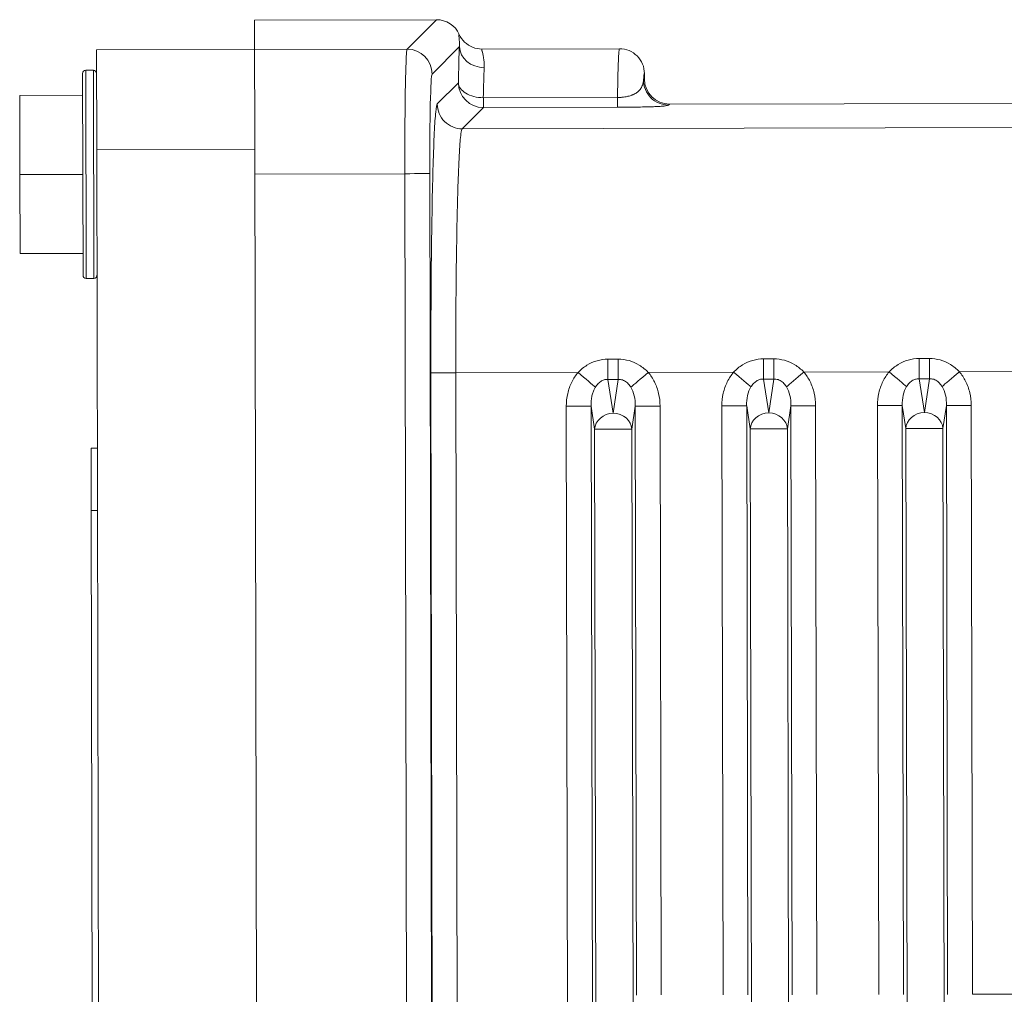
# Model space of a CAD drawing. Extents: x 1 to 669, y 0 to 417.
# Tile 220 of 256: x 320.01 to 321.49, y 284.08 to 285.55. Entities that reach past the tile are written whole.
import ezdxf

# ---------------------------------------------------------------- set-up
doc = ezdxf.new("R2010")
doc.units = 0
doc.header["$LTSCALE"] = 12
doc.header["$MEASUREMENT"] = 0
doc.layers.get('0').update_dxf_attribs({"linetype": 'CONTINUOUS'})
doc.layers.add('X', color=1, linetype='CONTINUOUS')

# ---------------------------------------------------------------- blocks, each defined once
blk = doc.blocks.new('GASTRAIN RIGHT')
at = {"layer": 'X', "lineweight": 0}
for p, q in [((298.9485, 302.3906), (299.2216, 302.3912)), ((298.9485, 302.3906), (298.9486, 302.3465)), ((299.2216, 302.3912), (299.1776, 302.3469)), ((298.9486, 302.3465), (298.7112, 302.346)), ((298.7112, 302.346), (298.7116, 302.1965)), ((299.1776, 302.3469), (298.9486, 302.3464)), ((298.9486, 302.3229), (298.9486, 302.3465)), ((299.215, 302.3096), (299.256, 302.3508)), ((299.2899, 302.3472), (299.4964, 302.3476)), ((299.4964, 302.3476), (299.4965, 302.3476)), ((298.6958, 302.003), (298.6952, 302.3153)), ((298.6952, 302.3153), (298.7066, 302.3153)), ((298.7072, 302.003), (298.7066, 302.3153)), ((298.9488, 302.2505), (298.9486, 302.3229)), ((298.6911, 302.0077), (298.6904, 302.3105)), ((299.2545, 302.2966), (299.2228, 302.2647)), ((299.5324, 302.3004), (299.5338, 302.3018)), ((299.5338, 302.3018), (299.5338, 302.3103)), ((298.596, 302.2776), (298.6905, 302.2778)), ((298.596, 302.2776), (298.5962, 302.1589)), ((299.292, 302.274), (299.4934, 302.2744)), ((299.292, 302.274), (299.292, 302.2593)), ((299.4934, 302.2598), (299.4934, 302.2744)), ((299.2602, 302.2274), (299.292, 302.2593)), ((299.292, 302.2593), (299.4934, 302.2598)), ((299.5713, 302.2646), (299.5699, 302.2631)), ((299.5713, 302.2646), (300.0957, 302.2656)), ((298.9489, 302.197), (298.9488, 302.2505)), ((299.2602, 302.2274), (300.1322, 302.2293)), ((298.7116, 302.1965), (298.9489, 302.197)), ((298.73, 293.377), (298.7116, 302.1965)), ((298.9489, 302.197), (298.9673, 293.3775)), ((298.5962, 302.1589), (298.6908, 302.1591)), ((298.5962, 302.1589), (298.5965, 302.0403)), ((299.1741, 302.1601), (298.9489, 302.1596)), ((299.1773, 300.6279), (299.1741, 302.1601)), ((299.2115, 302.1602), (299.2144, 300.7883)), ((298.691, 302.0405), (298.5965, 302.0403)), ((298.6958, 302.003), (298.7072, 302.003)), ((299.9462, 301.8827), (299.9615, 301.8827)), ((299.9463, 301.8523), (299.9462, 301.8827)), ((299.9616, 301.8524), (299.9615, 301.8827)), ((299.4791, 301.8817), (299.4944, 301.8817)), ((299.4791, 301.8817), (299.4791, 301.8513)), ((299.4944, 301.8817), (299.4944, 301.8514)), ((299.7126, 301.8822), (299.728, 301.8822)), ((299.7127, 301.8518), (299.7126, 301.8822)), ((299.728, 301.8519), (299.728, 301.8822)), ((299.2507, 301.8613), (299.2133, 301.8612)), ((299.2133, 301.8612), (299.2155, 300.8221)), ((299.2507, 301.8613), (299.4341, 301.8617)), ((299.2529, 300.8241), (299.2507, 301.8613)), ((299.5395, 301.8619), (299.6677, 301.8622)), ((299.773, 301.8624), (299.9012, 301.8627)), ((300.0066, 301.8629), (300.138, 301.8632)), ((299.4791, 301.8513), (299.4944, 301.8514)), ((299.4869, 301.8009), (299.4791, 301.8513)), ((299.4944, 301.8514), (299.4869, 301.8009)), ((299.7127, 301.8518), (299.728, 301.8519)), ((299.7205, 301.8013), (299.7127, 301.8518)), ((299.728, 301.8519), (299.7205, 301.8013)), ((299.9463, 301.8523), (299.9616, 301.8524)), ((299.954, 301.8018), (299.9463, 301.8523)), ((299.9616, 301.8524), (299.954, 301.8018)), ((299.4165, 301.811), (299.4537, 301.8111)), ((299.4186, 300.8245), (299.4165, 301.811)), ((299.4537, 301.8111), (299.459, 301.7765)), ((299.4558, 300.8227), (299.4537, 301.8111)), ((299.5149, 301.7766), (299.52, 301.8112)), ((299.52, 301.8112), (299.5573, 301.8113)), ((299.5219, 300.9275), (299.52, 301.8112)), ((299.5573, 301.8113), (299.5591, 300.9276)), ((299.6501, 301.8115), (299.6873, 301.8116)), ((299.6519, 300.9278), (299.6501, 301.8115)), ((299.6873, 301.8116), (299.6926, 301.777)), ((299.6873, 301.8116), (299.6891, 300.9279)), ((299.7484, 301.7771), (299.7536, 301.8117)), ((299.7536, 301.8117), (299.7908, 301.8118)), ((299.7555, 300.928), (299.7536, 301.8117)), ((299.7908, 301.8118), (299.7927, 300.9281)), ((299.8836, 301.812), (299.9209, 301.8121)), ((299.8855, 300.9283), (299.8836, 301.812)), ((299.9209, 301.8121), (299.9262, 301.7775)), ((299.9209, 301.8121), (299.9227, 300.9284)), ((299.982, 301.7776), (299.9872, 301.8122)), ((299.9872, 301.8122), (300.0244, 301.8123)), ((299.989, 300.9285), (299.9872, 301.8122)), ((300.0244, 301.8123), (300.0263, 300.9286)), ((299.459, 301.7765), (299.4611, 300.7757)), ((299.5149, 301.7766), (299.5178, 300.3796)), ((299.6955, 300.38), (299.6926, 301.777)), ((299.7484, 301.7771), (299.7514, 300.3801)), ((299.9291, 300.3804), (299.9262, 301.7775)), ((299.982, 301.7776), (299.9849, 300.3806)), ((298.7032, 301.7481), (298.7125, 301.7481)), ((298.7034, 301.6546), (298.7032, 301.7481)), ((298.7034, 301.6546), (298.7127, 301.6546)), ((298.7034, 301.6546), (298.7052, 300.7831)), ((300.0263, 300.9286), (300.1225, 300.9288))]:
    blk.add_line(p, q, dxfattribs=at)
for centre, start, end in [((298.6952, 302.3105), 90.1199, 180.1199), ((298.7066, 302.3105), 0.1199, 90.1199), ((298.6958, 302.0077), 180.1199, 270.1199), ((298.7072, 302.0077), 270.1199, 0.1199)]:
    blk.add_arc(centre, 0.00475, start, end, dxfattribs=at)
at = {"layer": 'X', "lineweight": 0, "extrusion": (-2.22858e-16, -4.33953e-25, -1)}
blk.add_ellipse((299.2217, 302.3538), major_axis=(-0.0264, -0.0265), ratio=0.999315, start_param=2.356537, end_param=3.504451, dxfattribs=at)
at = {"layer": 'X', "lineweight": 0}
for centre, major_axis, ratio, start_param, end_param in [((299.1776, 302.3096), (-0.0265, 0.0264), 0.999315, -2.355991, -0.785741), ((299.2934, 302.3509), (-0.0373, 0.0015), 0.849432, 0.049675, 1.60668), ((299.2919, 302.2967), (0.0265, -0.0264), 0.999315, -2.35585, -0.785741), ((299.5712, 302.3019), (0.0264, 0.0265), 0.999316, 2.356538, 3.926651), ((299.1741, 302.1601), (0.0374, 0.0001), 0.000084, 0.026214, 1.570778), ((299.4341, 301.8617), (-0.0285, 0.0241), 0.000002, -2.726873, -1.570839), ((299.5395, 301.8619), (-0.0284, -0.0242), 0.000001, -1.570797, -0.41472), ((299.6677, 301.8622), (-0.0285, 0.0241), 0.000001, -2.726873, -1.570795), ((299.9012, 301.8627), (-0.0285, 0.0241), 0.000001, -2.726873, -1.570795), ((299.487, 301.7766), (0.028, 0.0001), 0, 0.087274, 3.054324), ((299.7205, 301.7771), (0.028, 0.0001), 0, 0.087273, 3.054324), ((299.9541, 301.7776), (0.028, 0.0001), 0, 0.08728, 3.05433)]:
    blk.add_ellipse(centre, major_axis=major_axis, ratio=ratio, start_param=start_param, end_param=end_param, dxfattribs=at)
at = {"layer": 'X', "lineweight": 0, "extrusion": (0, 0, -1)}
for centre, major_axis, ratio, start_param, end_param in [((299.2968, 302.1603), (-0.0004, 0.1869), 0.031322, -0.917036, -0.555125), ((299.5341, 302.1608), (-0.0003, 0.1495), 0.026153, -0.366828, 0.006616)]:
    blk.add_ellipse(centre, major_axis=major_axis, ratio=ratio, start_param=start_param, end_param=end_param, dxfattribs=at)
at = {"layer": 'X', "lineweight": 0, "extrusion": (8.35483e-22, 4.53296e-19, -1)}
blk.add_ellipse((299.2154, 302.1602), major_axis=(-0.0003, 0.1495), ratio=0.026122, start_param=-1.570695, end_param=-0.025912, dxfattribs=at)
at = {"layer": 'X', "lineweight": 0, "extrusion": (-1.10668e-10, 1.2987e-10, -1)}
blk.add_ellipse((299.773, 301.8624), major_axis=(0.0284, 0.0242), ratio=0, start_param=-2.726873, end_param=-1.570797, dxfattribs=at)
at = {"layer": 'X', "lineweight": 0, "extrusion": (-1.10667e-10, 1.29869e-10, -1)}
blk.add_ellipse((300.0066, 301.8629), major_axis=(0.0284, 0.0242), ratio=0, start_param=-2.726874, end_param=-1.570797, dxfattribs=at)
at = {"layer": 'X', "lineweight": 0, "extrusion": (-2.17991e-16, 3.25737e-17, -1)}
for centre in [(299.4916, 301.8079), (299.7252, 301.8084), (299.9588, 301.8089)]:
    blk.add_ellipse(centre, major_axis=(-0.0064, -0.043), ratio=0.644917, start_param=-2.496538, end_param=-1.74456, dxfattribs=at)
at = {"layer": 'X', "lineweight": 0, "extrusion": (-2.177e-16, -3.35279e-17, -1)}
for centre in [(299.7157, 301.8083), (299.9493, 301.8088)]:
    blk.add_ellipse(centre, major_axis=(0.0066, -0.043), ratio=0.644966, start_param=1.745066, end_param=2.496823, dxfattribs=at)
at = {"layer": 'X', "lineweight": 0, "extrusion": (-2.17473e-16, 1.04454e-17, -1)}
for centre in [(299.487, 301.7766), (299.7205, 301.7771), (299.9541, 301.7776)]:
    blk.add_ellipse(centre, major_axis=(-0.0277, -0.0043), ratio=0.86355, start_param=0.17371, end_param=1.700915, dxfattribs=at)
at = {"layer": 'X', "lineweight": 0, "extrusion": (-2.25002e-16, -4.70714e-19, -1)}
for centre in [(299.487, 301.7766), (299.7205, 301.7771), (299.9541, 301.7776)]:
    blk.add_ellipse(centre, major_axis=(0.0277, -0.0041), ratio=0.86355, start_param=-1.700915, end_param=-0.173717, dxfattribs=at)
at = {"layer": 'X', "lineweight": 0}
for points, knots in [([(299.2558, 302.3692), (299.2554, 302.369), (299.2552, 302.3684), (299.2553, 302.3672), (299.2553, 302.3658), (299.2556, 302.3636), (299.2559, 302.3607), (299.2561, 302.3581), (299.2563, 302.3549), (299.256, 302.3511), (299.256, 302.351), (299.256, 302.3509), (299.256, 302.3508)], [0, 0, 0, 0, 0.298738, 0.298738, 0.298738, 0.671848, 0.671848, 0.671848, 0.991625, 0.991625, 0.991625, 1, 1, 1, 1]), ([(299.2558, 302.3692), (299.2577, 302.365), (299.2605, 302.3609), (299.2639, 302.3576), (299.2674, 302.3543), (299.2714, 302.3517), (299.2759, 302.3499), (299.2804, 302.3481), (299.2852, 302.3472), (299.2899, 302.3472)], [0.0000004, 0.0000004, 0.0000004, 0.0000004, 0.3333336, 0.3333336, 0.3333336, 0.6666668, 0.6666668, 0.6666668, 1, 1, 1, 1]), ([(299.1741, 302.1601), (299.1741, 302.1762), (299.1741, 302.2083), (299.1744, 302.2532), (299.1749, 302.2919), (299.1757, 302.322), (299.1766, 302.3415), (299.1772, 302.3465), (299.1776, 302.3469)], [0.0000044, 0.0000044, 0.0000044, 0.0000044, 0.1666667, 0.3333333, 0.5, 0.6666667, 0.8333333, 1, 1, 1, 1]), ([(299.2899, 302.3472), (299.2896, 302.3472), (299.2895, 302.3465), (299.2898, 302.3447), (299.2899, 302.3445), (299.2899, 302.3444), (299.29, 302.3442), (299.2905, 302.3421), (299.2916, 302.3388), (299.2923, 302.3347), (299.2923, 302.3345), (299.2923, 302.3343), (299.2924, 302.3341), (299.293, 302.3299), (299.2933, 302.325), (299.2934, 302.3196), (299.2934, 302.3195), (299.2934, 302.3193), (299.2934, 302.3191)], [0, 0, 0, 0, 0.3051738, 0.3051738, 0.3051738, 0.3333333, 0.3333333, 0.3333333, 0.6517323, 0.6517323, 0.6517323, 0.6666667, 0.6666667, 0.6666667, 0.9904082, 0.9904082, 0.9904082, 1, 1, 1, 1]), ([(299.4964, 302.3476), (299.4961, 302.3476), (299.4955, 302.3444), (299.4947, 302.3298), (299.4939, 302.3064), (299.4936, 302.2857), (299.4934, 302.2744)], [0.0000682, 0.0000682, 0.0000682, 0.0000682, 0.25, 0.5, 0.75, 1, 1, 1, 1]), ([(299.5338, 302.3104), (299.5338, 302.3153), (299.5328, 302.3202), (299.5309, 302.3247), (299.5291, 302.3292), (299.5263, 302.3333), (299.5228, 302.3368), (299.5194, 302.3402), (299.5152, 302.3429), (299.5107, 302.3448), (299.5062, 302.3467), (299.5013, 302.3477), (299.4964, 302.3476)], [0, 0, 0, 0, 0.25, 0.25, 0.25, 0.5, 0.5, 0.5, 0.75, 0.75, 0.75, 1, 1, 1, 1]), ([(299.2545, 302.2966), (299.2546, 302.2935), (299.2557, 302.2907), (299.2576, 302.2881), (299.2595, 302.2854), (299.2623, 302.2829), (299.2657, 302.2808), (299.2692, 302.2787), (299.2733, 302.2769), (299.2778, 302.2758), (299.2823, 302.2747), (299.2872, 302.2742), (299.292, 302.274)], [0, 0, 0, 0, 0.25, 0.25, 0.25, 0.5, 0.5, 0.5, 0.7499999, 0.7499999, 0.7499999, 0.9999999, 0.9999999, 0.9999999, 0.9999999]), ([(299.5324, 302.3004), (299.5324, 302.2999), (299.5323, 302.2993), (299.5321, 302.2982), (299.532, 302.2975), (299.5318, 302.2964), (299.5317, 302.296), (299.5314, 302.2948), (299.5311, 302.294), (299.5308, 302.2929), (299.5307, 302.2925), (299.5302, 302.2913), (299.5298, 302.2904), (299.5292, 302.2894), (299.5292, 302.2892), (299.5286, 302.2882), (299.528, 302.2872), (299.5272, 302.2863), (299.5271, 302.2862), (299.5265, 302.2854), (299.5258, 302.2847), (299.5248, 302.2836), (299.5244, 302.2833), (299.5236, 302.2826), (299.5231, 302.2823), (299.5219, 302.2814), (299.5211, 302.2808), (299.5201, 302.2803), (299.52, 302.2803), (299.519, 302.2797), (299.5181, 302.2792), (299.5166, 302.2786), (299.5161, 302.2784), (299.5151, 302.278), (299.5146, 302.2778), (299.5131, 302.2773), (299.512, 302.2769), (299.5108, 302.2766), (299.5106, 302.2766), (299.5095, 302.2763), (299.5086, 302.2761), (299.5067, 302.2757), (299.5057, 302.2755), (299.5046, 302.2753), (299.5044, 302.2753), (299.503, 302.2751), (299.5017, 302.2749), (299.5, 302.2747), (299.4995, 302.2747), (299.4983, 302.2746), (299.4975, 302.2745), (299.4956, 302.2744), (299.4945, 302.2744), (299.4934, 302.2744)], [0.0000009, 0.0000009, 0.0000009, 0.0000009, 0.0424635, 0.0424635, 0.0909099, 0.0909099, 0.1229366, 0.1229366, 0.1818189, 0.1818189, 0.2046561, 0.2046561, 0.2727279, 0.2727279, 0.2833572, 0.2833572, 0.3561949, 0.3561949, 0.3636369, 0.3636369, 0.4245227, 0.4245227, 0.4545459, 0.4545459, 0.48954, 0.48954, 0.5454549, 0.5454549, 0.5509579, 0.5509579, 0.6087049, 0.6087049, 0.636364, 0.636364, 0.6636053, 0.6636053, 0.7172328, 0.7172328, 0.727273, 0.727273, 0.7715434, 0.7715434, 0.818182, 0.818182, 0.8274752, 0.8274752, 0.8855179, 0.8855179, 0.909091, 0.909091, 0.9461603, 0.9461603, 1, 1, 1, 1]), ([(299.5699, 302.2631), (299.5603, 302.2631), (299.5504, 302.2671), (299.5434, 302.274), (299.5365, 302.281), (299.5324, 302.2909), (299.5324, 302.3004)], [0, 0, 0, 0, 0.499996, 0.499996, 0.499996, 1, 1, 1, 1]), ([(299.2228, 302.2647), (299.2228, 302.2552), (299.2268, 302.2453), (299.2338, 302.2383), (299.2408, 302.2314), (299.2507, 302.2274), (299.2602, 302.2274)], [0, 0, 0, 0, 0.5000188, 0.5000188, 0.5000188, 1, 1, 1, 1]), ([(299.2507, 301.8613), (299.2507, 301.8838), (299.2507, 301.9065), (299.2507, 301.929), (299.2508, 301.9571), (299.251, 301.9848), (299.2513, 302.0111), (299.2516, 302.0373), (299.252, 302.0622), (299.2524, 302.0849), (299.2527, 302.0961), (299.2529, 302.1068), (299.2532, 302.1169), (299.2534, 302.1273), (299.2537, 302.1372), (299.254, 302.1464), (299.2546, 302.1644), (299.2553, 302.1798), (299.256, 302.1921), (299.2568, 302.2045), (299.2575, 302.2138), (299.2583, 302.2197), (299.259, 302.2243), (299.2596, 302.2269), (299.2602, 302.2274)], [0.0000138, 0.0000138, 0.0000138, 0.0000138, 0.1221879, 0.1221879, 0.1221879, 0.2745538, 0.2745538, 0.2745538, 0.4256764, 0.4256764, 0.4256764, 0.4999814, 0.4999814, 0.4999814, 0.5768805, 0.5768805, 0.5768805, 0.7280668, 0.7280668, 0.7280668, 0.8805727, 0.8805727, 0.8805727, 1, 1, 1, 1]), ([(299.9012, 301.8627), (299.9053, 301.867), (299.9097, 301.8707), (299.9145, 301.8736), (299.9193, 301.8766), (299.9245, 301.8788), (299.9298, 301.8804), (299.9351, 301.8819), (299.9406, 301.8826), (299.9462, 301.8827)], [0, 0, 0, 0, 0.333333, 0.333333, 0.333333, 0.666667, 0.666667, 0.666667, 1, 1, 1, 1]), ([(299.9615, 301.8827), (299.9671, 301.8827), (299.9726, 301.882), (299.9779, 301.8805), (299.9832, 301.879), (299.9884, 301.8767), (299.9932, 301.8738), (299.998, 301.8708), (300.0025, 301.8672), (300.0066, 301.8629)], [0, 0, 0, 0, 0.3333333, 0.3333333, 0.3333333, 0.6666667, 0.6666667, 0.6666667, 1, 1, 1, 1]), ([(299.4341, 301.8617), (299.4382, 301.866), (299.4426, 301.8697), (299.4474, 301.8726), (299.4522, 301.8756), (299.4574, 301.8779), (299.4627, 301.8794), (299.468, 301.8809), (299.4734, 301.8817), (299.4791, 301.8817)], [0, 0, 0, 0, 0.333333, 0.333333, 0.333333, 0.666667, 0.666667, 0.666667, 1, 1, 1, 1]), ([(299.4944, 301.8817), (299.5, 301.8817), (299.5054, 301.881), (299.5107, 301.8795), (299.5161, 301.878), (299.5213, 301.8757), (299.5261, 301.8728), (299.5309, 301.8699), (299.5353, 301.8662), (299.5395, 301.8619)], [0, 0, 0, 0, 0.3333333, 0.3333333, 0.3333333, 0.6666667, 0.6666667, 0.6666667, 1, 1, 1, 1]), ([(299.6677, 301.8622), (299.6718, 301.8665), (299.6762, 301.8702), (299.681, 301.8731), (299.6858, 301.8761), (299.691, 301.8784), (299.6963, 301.8799), (299.7016, 301.8814), (299.707, 301.8821), (299.7126, 301.8822)], [0, 0, 0, 0, 0.333333, 0.333333, 0.333333, 0.666667, 0.666667, 0.666667, 1, 1, 1, 1]), ([(299.728, 301.8822), (299.7336, 301.8822), (299.739, 301.8815), (299.7443, 301.88), (299.7496, 301.8785), (299.7548, 301.8762), (299.7597, 301.8733), (299.7645, 301.8704), (299.7689, 301.8667), (299.773, 301.8624)], [0, 0, 0, 0, 0.3333333, 0.3333333, 0.3333333, 0.6666667, 0.6666667, 0.6666667, 1, 1, 1, 1]), ([(299.5395, 301.8619), (299.5432, 301.8576), (299.5495, 301.848), (299.5537, 301.8363), (299.5565, 301.8242), (299.5572, 301.8179), (299.5573, 301.8113)], [0, 0, 0, 0, 0.3333333, 0.6666667, 0.6666667, 1, 1, 1, 1]), ([(299.4537, 301.8111), (299.4537, 301.8122), (299.4537, 301.8133), (299.4537, 301.8144), (299.4537, 301.8168), (299.4539, 301.8193), (299.4542, 301.8218), (299.4545, 301.8239), (299.4549, 301.8261), (299.4555, 301.8282), (299.4559, 301.8301), (299.4565, 301.832), (299.4573, 301.8338), (299.4579, 301.8354), (299.4587, 301.8369), (299.4595, 301.8384), (299.4597, 301.8388), (299.46, 301.8392), (299.4602, 301.8396)], [0, 0, 0, 0, 0.112519, 0.112519, 0.112519, 0.364929, 0.364929, 0.364929, 0.586595, 0.586595, 0.586595, 0.781321, 0.781321, 0.781321, 0.953358, 0.953358, 0.953358, 1, 1, 1, 1]), ([(299.4602, 301.8396), (299.4607, 301.8405), (299.4613, 301.8414), (299.462, 301.8422), (299.4628, 301.8432), (299.4636, 301.8442), (299.4645, 301.8452), (299.4653, 301.846), (299.4662, 301.8467), (299.4671, 301.8474), (299.4679, 301.848), (299.4688, 301.8486), (299.4696, 301.8491), (299.4704, 301.8495), (299.4713, 301.8499), (299.4721, 301.8502), (299.4729, 301.8505), (299.4738, 301.8508), (299.4746, 301.851), (299.4754, 301.8511), (299.4763, 301.8513), (299.4771, 301.8513), (299.4778, 301.8514), (299.4785, 301.8514), (299.4791, 301.8513)], [0, 0, 0, 0, 0.1409433, 0.1409433, 0.1409433, 0.3067665, 0.3067665, 0.3067665, 0.4489262, 0.4489262, 0.4489262, 0.5748983, 0.5748983, 0.5748983, 0.6903898, 0.6903898, 0.6903898, 0.8003449, 0.8003449, 0.8003449, 0.9097457, 0.9097457, 0.9097457, 1, 1, 1, 1]), ([(299.4944, 301.8514), (299.4955, 301.8514), (299.4966, 301.8514), (299.4977, 301.8512), (299.4988, 301.8511), (299.4999, 301.8508), (299.5009, 301.8505), (299.502, 301.8501), (299.503, 301.8497), (299.504, 301.8491), (299.505, 301.8485), (299.506, 301.8479), (299.5069, 301.8472), (299.5078, 301.8464), (299.5087, 301.8456), (299.5095, 301.8448), (299.5104, 301.8438), (299.5113, 301.8428), (299.512, 301.8418), (299.5125, 301.8411), (299.513, 301.8404), (299.5134, 301.8397)], [0, 0, 0, 0, 0.141335, 0.141335, 0.141335, 0.2858141, 0.2858141, 0.2858141, 0.4281121, 0.4281121, 0.4281121, 0.5720664, 0.5720664, 0.5720664, 0.721619, 0.721619, 0.721619, 0.8851701, 0.8851701, 0.8851701, 1, 1, 1, 1]), ([(299.6938, 301.8401), (299.6943, 301.841), (299.6949, 301.8418), (299.6956, 301.8427), (299.6963, 301.8437), (299.6972, 301.8447), (299.6981, 301.8456), (299.6989, 301.8464), (299.6998, 301.8472), (299.7007, 301.8479), (299.7015, 301.8485), (299.7023, 301.8491), (299.7032, 301.8496), (299.704, 301.85), (299.7048, 301.8504), (299.7057, 301.8507), (299.7065, 301.851), (299.7073, 301.8513), (299.7082, 301.8515), (299.709, 301.8516), (299.7098, 301.8518), (299.7107, 301.8518), (299.7113, 301.8519), (299.712, 301.8519), (299.7127, 301.8518)], [0, 0, 0, 0, 0.1409433, 0.1409433, 0.1409433, 0.3067665, 0.3067665, 0.3067665, 0.4489262, 0.4489262, 0.4489262, 0.5748983, 0.5748983, 0.5748983, 0.6903898, 0.6903898, 0.6903898, 0.8003448, 0.8003448, 0.8003448, 0.9097457, 0.9097457, 0.9097457, 1, 1, 1, 1]), ([(299.728, 301.8519), (299.7291, 301.8519), (299.7302, 301.8519), (299.7312, 301.8517), (299.7323, 301.8516), (299.7334, 301.8513), (299.7345, 301.851), (299.7356, 301.8506), (299.7366, 301.8501), (299.7376, 301.8496), (299.7386, 301.849), (299.7396, 301.8484), (299.7405, 301.8477), (299.7414, 301.8469), (299.7423, 301.8461), (299.7431, 301.8453), (299.744, 301.8443), (299.7448, 301.8433), (299.7456, 301.8423), (299.7461, 301.8416), (299.7466, 301.8409), (299.747, 301.8402)], [0, 0, 0, 0, 0.141335, 0.141335, 0.141335, 0.285814, 0.285814, 0.285814, 0.428112, 0.428112, 0.428112, 0.572066, 0.572066, 0.572066, 0.721619, 0.721619, 0.721619, 0.88517, 0.88517, 0.88517, 1, 1, 1, 1]), ([(299.9273, 301.8406), (299.9279, 301.8415), (299.9285, 301.8423), (299.9291, 301.8432), (299.9299, 301.8442), (299.9307, 301.8452), (299.9317, 301.8461), (299.9325, 301.8469), (299.9333, 301.8477), (299.9342, 301.8484), (299.935, 301.849), (299.9359, 301.8496), (299.9368, 301.85), (299.9376, 301.8505), (299.9384, 301.8509), (299.9393, 301.8512), (299.9401, 301.8515), (299.9409, 301.8518), (299.9417, 301.8519), (299.9426, 301.8521), (299.9434, 301.8522), (299.9442, 301.8523), (299.9449, 301.8523), (299.9456, 301.8524), (299.9463, 301.8523)], [0, 0, 0, 0, 0.1409433, 0.1409433, 0.1409433, 0.3067665, 0.3067665, 0.3067665, 0.4489262, 0.4489262, 0.4489262, 0.5748983, 0.5748983, 0.5748983, 0.6903898, 0.6903898, 0.6903898, 0.8003448, 0.8003448, 0.8003448, 0.9097457, 0.9097457, 0.9097457, 1, 1, 1, 1]), ([(299.9616, 301.8524), (299.9626, 301.8524), (299.9637, 301.8524), (299.9648, 301.8522), (299.9659, 301.8521), (299.967, 301.8518), (299.9681, 301.8515), (299.9691, 301.8511), (299.9702, 301.8506), (299.9712, 301.8501), (299.9722, 301.8495), (299.9731, 301.8489), (299.974, 301.8482), (299.975, 301.8474), (299.9759, 301.8466), (299.9767, 301.8457), (299.9776, 301.8448), (299.9784, 301.8438), (299.9791, 301.8428), (299.9796, 301.8421), (299.9801, 301.8414), (299.9806, 301.8407)], [0, 0, 0, 0, 0.141335, 0.141335, 0.141335, 0.285814, 0.285814, 0.285814, 0.428112, 0.428112, 0.428112, 0.572066, 0.572066, 0.572066, 0.721619, 0.721619, 0.721619, 0.88517, 0.88517, 0.88517, 1, 1, 1, 1])]:
    blk.add_open_spline(points, degree=3, knots=knots, dxfattribs=at)
for points in [[(299.2545, 302.2966), (299.2547, 302.3038), (299.255, 302.3174), (299.2554, 302.3356), (299.2558, 302.346), (299.256, 302.3508)], [(299.2133, 301.8612), (299.2133, 301.8914), (299.2133, 301.9501), (299.2139, 302.0351), (299.215, 302.1113), (299.2165, 302.1755), (299.2183, 302.2245), (299.2205, 302.2558), (299.222, 302.2638), (299.2228, 302.2647)], [(299.4934, 302.2598), (299.497, 302.2598), (299.5041, 302.2598), (299.5149, 302.2599), (299.5256, 302.2601), (299.5359, 302.2603), (299.5453, 302.2606), (299.5537, 302.2609), (299.5608, 302.2614), (299.5659, 302.2619), (299.5689, 302.2625), (299.5696, 302.2629), (299.5699, 302.2631)], [(299.4341, 301.8617), (299.4304, 301.8574), (299.4242, 301.8479), (299.4179, 301.8303), (299.4165, 301.8177), (299.4165, 301.811)], [(299.6501, 301.8115), (299.6501, 301.8181), (299.6514, 301.8307), (299.6577, 301.8483), (299.664, 301.8578), (299.6677, 301.8622)], [(299.7908, 301.8118), (299.7908, 301.8185), (299.7893, 301.8311), (299.7829, 301.8487), (299.7767, 301.8581), (299.773, 301.8624)], [(299.8836, 301.812), (299.8837, 301.8186), (299.885, 301.8312), (299.8913, 301.8488), (299.8975, 301.8583), (299.9012, 301.8627)], [(300.0244, 301.8123), (300.0243, 301.819), (300.0229, 301.8316), (300.0165, 301.8492), (300.0103, 301.8586), (300.0066, 301.8629)]]:
    blk.add_open_spline(points, degree=3, dxfattribs=at)

msp = doc.modelspace()

# ---------------------------------------------------------------- block references
msp.add_blockref('GASTRAIN RIGHT', (21.41103, -16.84587))

doc.saveas('drawing.dxf')
